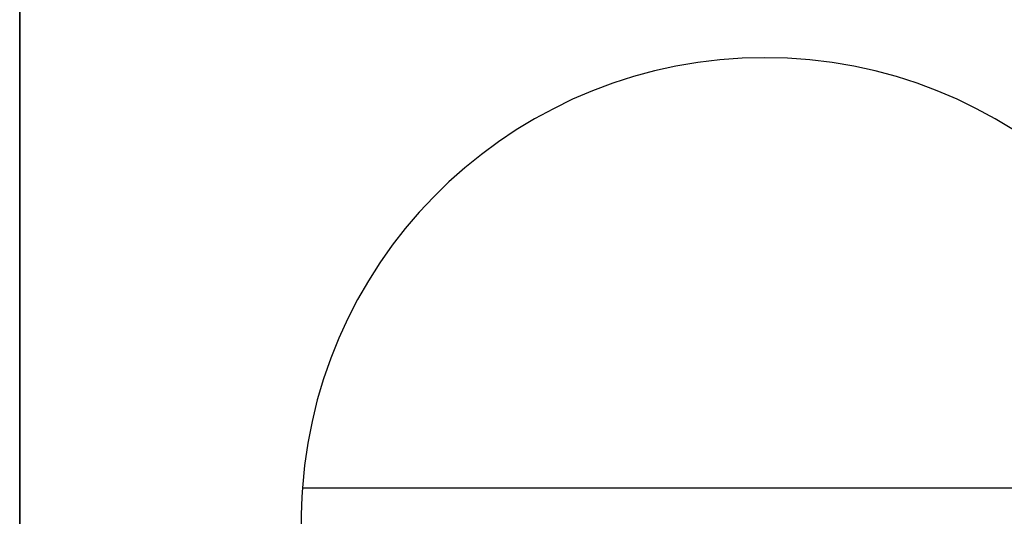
# Model space of a CAD drawing. Header units: millimetres. Extents: x 3988.763 to 3988.808, y 1707.567 to 1707.896.
# Tile 5 of 8: x 3988.763 to 3988.792, y 1707.818 to 1707.833. Entities that reach past the tile are written whole.
import ezdxf

# ---------------------------------------------------------------- set-up
doc = ezdxf.new("R2010")
doc.units = ezdxf.units.MM
doc.layers.add('SANINDUSA', color=3, linetype='Continuous')

msp = doc.modelspace()

# ---------------------------------------------------------------- linework, layer by layer
at = {"layer": 'SANINDUSA'}
for p, q in [((3988.76263261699, 1707.567483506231), (3988.76263261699, 1707.862483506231)), ((3988.771168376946, 1707.818483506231), (3988.799096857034, 1707.818483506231))]:
    msp.add_line(p, q, dxfattribs=at)
for start, end in [(4.096043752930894, 175.9039562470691), (175.9039562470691, 211.0027191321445)]:
    msp.add_arc((3988.78513261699, 1707.817483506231), 0.01400000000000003, start, end, dxfattribs=at)
msp.add_open_spline([(3988.76263261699, 1707.862483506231), (3988.76263261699, 1707.747483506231)], degree=1, dxfattribs=at)

doc.saveas('drawing.dxf')
